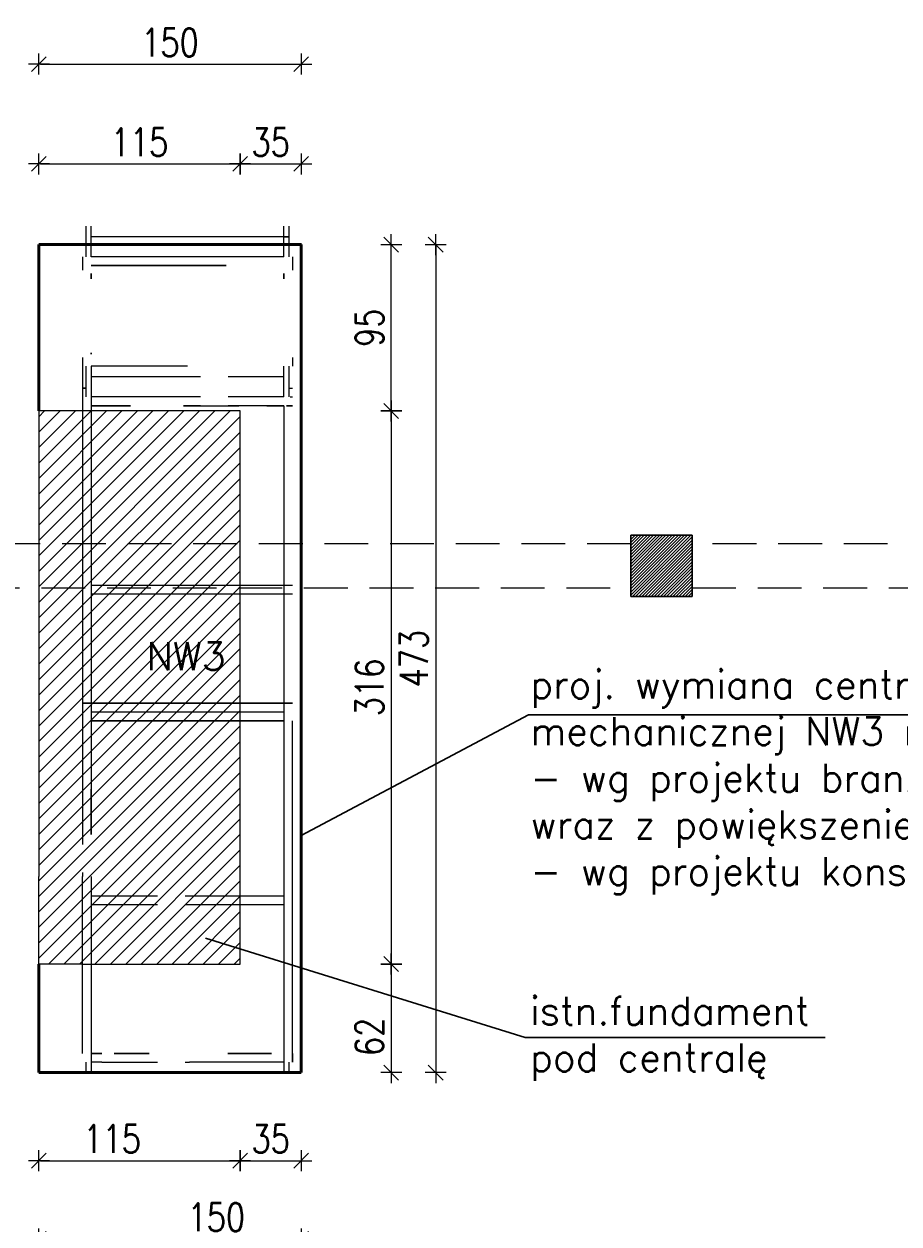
# Model space of a CAD drawing. Header units: inches. Extents: x 27484 to 71626, y -45113 to 39.
# Tile 27 of 256: x 34055 to 34555, y -40388 to -39702. Entities that reach past the tile are written whole.
import ezdxf

# ---------------------------------------------------------------- set-up
doc = ezdxf.new("R2010")
doc.units = ezdxf.units.IN
doc.header["$LTSCALE"] = 50
doc.header["$MEASUREMENT"] = 0
doc.linetypes.add('DASHED', pattern=[0.75, 0.5, -0.25])
doc.linetypes.add('VERDECKT', pattern=[9.525, 6.35, -3.175])
for name, color, linetype in [('$AUDIT_BAD_LAYER1', 7, 'Continuous'), ('A-podciagi', 3, 'DASHED'), ('R-DIM', 6, 'Continuous')]:
    doc.layers.add(name, color=color, linetype=linetype)
for name, color, linetype, lineweight in [('A-obwiednia proj.', 4, 'Continuous', 50), ('A-SCIANY', 5, 'Continuous', 18), ('A-WID', 1, 'Continuous', 9), ('A-ść. istn.', 8, 'Continuous', 0), ('P001____U3_____L_____SP____GERAET', 254, 'Continuous', 25), ('WM-OPIS40', 2, 'Continuous', 25)]:
    doc.layers.add(name, color=color, linetype=linetype, lineweight=lineweight)
doc.layers.add('P001____U1_____A_____SP____MASSIV', color=7, linetype='Continuous', lineweight=30, transparency=0.9)
doc.styles.add('MM_050', font='romans.shx', dxfattribs={"width": 0.8, "height": 16})
doc.styles.get("Standard").update_dxf_attribs({"font": 'romans.shx'})
doc.dimstyles.new('AM100', dxfattribs={"dimtxt": 0.18, "dimasz": 1, "dimexe": 0, "dimexo": 0, "dimgap": 0, "dimtad": 0, "dimdec": 4, "dimdsep": 46, "dimtxsty": 'MM_050', "dimblk1": 'W1', "dimblk2": 'W1', "dimsah": 1, "dimcen": 4, "dimse1": 1, "dimse2": 1, "dimclrd": 256, "dimclre": 256, "dimclrt": 2, "dimadec": 5, "dimazin": 0, "dimtfac": 0.444444, "dimtdec": 4, "dimtix": 1, "dimtmove": 2, "dimatfit": 3, "dimldrblk": 'W1', "dimfxl": 1, "dimtvp": 0.777778, "dimtolj": 1, "dimarcsym": 0})

# ---------------------------------------------------------------- blocks, each defined once
blk = doc.blocks.new('*U74')
at = {"layer": 'P001____U1_____A_____SP____MASSIV', "linetype": 'Continuous'}
for p, q in [((-238.35, 264.27), (-203.35, 264.27)), ((-238.35, 229.27), (-238.35, 264.27)), ((-203.35, 264.27), (-203.35, 229.27)), ((-203.35, 229.27), (-238.35, 229.27))]:
    blk.add_line(p, q, dxfattribs=at)
blk = doc.blocks.new('*U84')
at = {"layer": '$AUDIT_BAD_LAYER1', "color": 0, "linetype": 'Continuous'}
for p, q in [((-549.7, 440.77), (-549.7, 423.27)), ((-546.7, 423.27), (-546.7, 440.77)), ((-436.7, 423.27), (-436.7, 440.77)), ((-433.7, 440.77), (-433.7, 423.27)), ((-433.7, 434.77), (-546.7, 434.77)), ((-436.7, 434.77), (-433.7, 434.77)), ((-551.7, 423.27), (-551.7, 415.77)), ((-551.7, 423.27), (-551.7, 418.27)), ((-436.7, 423.27), (-546.7, 423.27)), ((-431.7, 423.27), (-431.7, 415.77)), ((-431.7, 423.27), (-431.7, 418.27)), ((-551.7, 365.77), (-551.7, 119.27)), ((-431.7, 365.77), (-431.7, 360.77)), ((-549.7, 360.77), (-549.7, 343.27)), ((-546.7, 360.77), (-546.7, 119.27)), ((-491.7, 360.77), (-546.7, 360.77)), ((-492.11, 354.77), (-546.7, 354.77)), ((-551.7, 348.27), (-549.7, 348.27)), ((-546.7, 343.27), (-546.7, 119.27)), ((-496.92, 343.27), (-546.7, 343.27)), ((-433.08, 343.27), (-431.7, 343.27)), ((-433.08, 343.27), (-431.7, 343.27)), ((-436.7, 338.27), (-436.7, -42.73)), ((-436.7, 338.27), (-436.7, -36.73)), ((-546.7, 235.77), (-431.7, 235.77)), ((-546.7, 230.77), (-431.7, 230.77)), ((-551.7, 168.27), (-431.7, 168.27)), ((-436.7, 163.27), (-546.7, 163.27)), ((-436.7, 158.27), (-546.7, 158.27)), ((-546.7, 158.27), (-436.7, 158.27)), ((-431.7, -36.73), (-431.7, 158.27)), ((-551.7, -31.73), (-551.7, 69.27)), ((-546.7, 69.27), (-546.7, -42.73)), ((-546.7, 69.27), (-546.7, -36.73)), ((-546.7, 58.27), (-540.6, 58.27)), ((-490.6, 58.27), (-436.7, 58.27)), ((-546.7, 53.27), (-540.6, 53.27)), ((-490.6, 53.27), (-436.7, 53.27)), ((-540.6, -31.73), (-546.7, -31.73)), ((-546.7, -31.73), (-540.6, -31.73)), ((-431.7, -31.73), (-431.7, -36.73)), ((-549.7, -36.73), (-549.7, -42.73)), ((-540.6, -36.73), (-546.7, -36.73)), ((-436.7, -36.73), (-490.6, -36.73)), ((-433.7, -36.73), (-433.7, -42.73)), ((-542.6, -42.73), (-546.7, -42.73)), ((-436.7, -42.73), (-488.6, -42.73))]:
    blk.add_line(p, q, dxfattribs=at)
at = {"layer": '$AUDIT_BAD_LAYER1', "linetype": 'VERDECKT', "ltscale": 0.1}
for p, q in [((-436.7, 343.27), (-436.7, 360.77)), ((-433.7, 360.77), (-433.7, 343.27)), ((-436.7, 354.77), (-492.11, 354.77)), ((-436.7, 343.27), (-496.92, 343.27)), ((-433.7, 348.27), (-431.7, 348.27)), ((-433.7, 348.27), (-431.7, 348.27)), ((-551.7, 119.27), (-551.7, 69.27)), ((-540.6, 58.27), (-490.6, 58.27)), ((-540.6, 53.27), (-490.6, 53.27)), ((-540.6, -36.73), (-490.6, -36.73))]:
    blk.add_line(p, q, dxfattribs=at)
at = {"layer": '$AUDIT_BAD_LAYER1', "color": 0, "linetype": 'Continuous'}
for points in [[(-469.6, 418.27), (-546.7, 418.27), (-469.6, 418.27)], [(-549.7, 348.27), (-551.7, 348.27), (-551.7, 338.27)], [(-546.7, 338.27), (-524.3, 338.27), (-546.7, 338.27)], [(-431.7, 338.27), (-435.17, 338.27), (-431.7, 338.27)], [(-431.7, 168.27), (-551.7, 168.27), (-551.7, 158.27)], [(-443.68, -31.73), (-468.61, -31.73), (-443.68, -31.73)]]:
    blk.add_lwpolyline(points, dxfattribs=at)
at = {"layer": '$AUDIT_BAD_LAYER1', "linetype": 'VERDECKT', "ltscale": 0.1}
for points in [[(-546.7, 410.77), (-546.7, 413.77), (-546.7, 410.77)], [(-436.7, 410.78), (-436.7, 413.77), (-436.7, 410.78)], [(-546.7, 368.55), (-546.7, 367.77), (-546.7, 368.55)], [(-436.7, 338.27), (-494.01, 338.27), (-436.7, 338.27)], [(-546.7, 93.27), (-546.7, 119.27), (-546.7, 93.27)], [(-513.51, -31.73), (-533.48, -31.73), (-513.51, -31.73)]]:
    blk.add_lwpolyline(points, dxfattribs=at)
blk = doc.blocks.new('*U142')
blk.add_line((-120.44, 82.53), (-301.46, 82.53))
blk = doc.blocks.new('W1')
for p, q in [((-6, 0), (6, 0)), ((-4.24, -4.24), (4.24, 4.24)), ((0, 6), (0, -6))]:
    blk.add_line(p, q)
blk = doc.blocks.new('*D216')
at = {"layer": 'Defpoints', "color": 0, "ltscale": 0.1, "transparency": 16777216}
for p in [(34213.38, -39724.99), (34063.48, -39828.1), (34213.38, -39828.1)]:
    blk.add_point(p, dxfattribs=at)
at = {"layer": 'R-DIM', "lineweight": -2, "ltscale": 0.1, "transparency": 16777216}
blk.add_line((34064.48, -39724.99), (34212.38, -39724.99), dxfattribs=at)
at = {"layer": 'R-DIM', "lineweight": -2, "ltscale": 0.1, "transparency": 16777216, "rotation": 180}
blk.add_blockref('W1', (34063.48, -39724.99), dxfattribs=at)
at = {"layer": 'R-DIM', "lineweight": -2, "ltscale": 0.1, "transparency": 16777216}
blk.add_blockref('W1', (34213.38, -39724.99), dxfattribs=at)
at = {"layer": 'R-DIM', "color": 2, "ltscale": 0.1, "transparency": 16777216, "insert": (34138.43, -39712.55), "char_height": 16, "attachment_point": 5, "style": 'MM_050'}
blk.add_mtext('\\A1;150', dxfattribs=at)
blk = doc.blocks.new('*D217')
at = {"layer": 'Defpoints', "color": 0, "ltscale": 0.1, "transparency": 16777216}
for p in [(34213.48, -39828.1), (34213.48, -40301.1), (34290.25, -40301.1)]:
    blk.add_point(p, dxfattribs=at)
at = {"layer": 'R-DIM', "lineweight": -2, "ltscale": 0.1, "transparency": 16777216}
blk.add_line((34290.25, -39829.1), (34290.25, -40300.1), dxfattribs=at)
for p, rotation in [((34290.25, -39828.1), 90), ((34290.25, -40301.1), 270)]:
    blk.add_blockref('W1', p, dxfattribs=dict(at, rotation=rotation))
at = {"layer": 'R-DIM', "color": 2, "ltscale": 0.1, "transparency": 16777216, "insert": (34277.81, -40064.6), "char_height": 16, "attachment_point": 5, "rotation": 90, "style": 'MM_050'}
blk.add_mtext('\\A1;473', dxfattribs=at)
blk = doc.blocks.new('*D218')
at = {"layer": 'Defpoints', "color": 0, "ltscale": 0.1, "transparency": 16777216}
for p in [(34178.48, -39828.1), (34264.81, -39828.1), (34178.48, -39923.1)]:
    blk.add_point(p, dxfattribs=at)
at = {"layer": 'R-DIM', "lineweight": -2, "ltscale": 0.1, "transparency": 16777216}
blk.add_line((34264.81, -39922.1), (34264.81, -39829.1), dxfattribs=at)
for p, rotation in [((34264.81, -39828.1), 90), ((34264.81, -39923.1), 270)]:
    blk.add_blockref('W1', p, dxfattribs=dict(at, rotation=rotation))
at = {"layer": 'R-DIM', "color": 2, "ltscale": 0.1, "transparency": 16777216, "insert": (34252.37, -39875.6), "char_height": 16, "attachment_point": 5, "rotation": 90, "style": 'MM_050'}
blk.add_mtext('\\A1;95', dxfattribs=at)
blk = doc.blocks.new('*D219')
at = {"layer": 'Defpoints', "color": 0, "ltscale": 0.1, "transparency": 16777216}
for p in [(34178.48, -39923.1), (34178.48, -40239.1), (34264.81, -40239.1)]:
    blk.add_point(p, dxfattribs=at)
at = {"layer": 'R-DIM', "lineweight": -2, "ltscale": 0.1, "transparency": 16777216}
blk.add_line((34264.81, -39924.1), (34264.81, -40238.1), dxfattribs=at)
for p, rotation in [((34264.81, -39923.1), 90), ((34264.81, -40239.1), 270)]:
    blk.add_blockref('W1', p, dxfattribs=dict(at, rotation=rotation))
at = {"layer": 'R-DIM', "color": 2, "ltscale": 0.1, "transparency": 16777216, "insert": (34252.37, -40081.1), "char_height": 16, "attachment_point": 5, "rotation": 90, "style": 'MM_050'}
blk.add_mtext('\\A1;316', dxfattribs=at)
blk = doc.blocks.new('*D220')
at = {"layer": 'Defpoints', "color": 0, "ltscale": 0.1, "transparency": 16777216}
for p in [(34178.48, -40239.1), (34177.43, -40301.1), (34264.81, -40301.1)]:
    blk.add_point(p, dxfattribs=at)
at = {"layer": 'R-DIM', "lineweight": -2, "ltscale": 0.1, "transparency": 16777216}
blk.add_line((34264.81, -40240.1), (34264.81, -40300.1), dxfattribs=at)
for p, rotation in [((34264.81, -40239.1), 90), ((34264.81, -40301.1), 270)]:
    blk.add_blockref('W1', p, dxfattribs=dict(at, rotation=rotation))
at = {"layer": 'R-DIM', "color": 2, "ltscale": 0.1, "transparency": 16777216, "insert": (34252.37, -40280.68), "char_height": 16, "attachment_point": 5, "rotation": 90, "style": 'MM_050'}
blk.add_mtext('\\A1;62', dxfattribs=at)
blk = doc.blocks.new('*D221')
at = {"layer": 'Defpoints', "color": 0, "ltscale": 0.1, "transparency": 16777216}
for p in [(34178.48, -39781.96), (34063.48, -39923.1), (34178.48, -39923.1)]:
    blk.add_point(p, dxfattribs=at)
at = {"layer": 'R-DIM', "lineweight": -2, "ltscale": 0.1, "transparency": 16777216}
blk.add_line((34064.48, -39781.96), (34177.48, -39781.96), dxfattribs=at)
at = {"layer": 'R-DIM', "lineweight": -2, "ltscale": 0.1, "transparency": 16777216, "rotation": 180}
blk.add_blockref('W1', (34063.48, -39781.96), dxfattribs=at)
at = {"layer": 'R-DIM', "lineweight": -2, "ltscale": 0.1, "transparency": 16777216}
blk.add_blockref('W1', (34178.48, -39781.96), dxfattribs=at)
at = {"layer": 'R-DIM', "color": 2, "ltscale": 0.1, "transparency": 16777216, "insert": (34120.98, -39769.52), "char_height": 16, "attachment_point": 5, "style": 'MM_050'}
blk.add_mtext('\\A1;115', dxfattribs=at)
blk = doc.blocks.new('*D222')
at = {"layer": 'Defpoints', "color": 0, "ltscale": 0.1, "transparency": 16777216}
for p in [(34213.38, -39781.96), (34178.48, -39923.1), (34213.38, -39923.1)]:
    blk.add_point(p, dxfattribs=at)
at = {"layer": 'R-DIM', "lineweight": -2, "ltscale": 0.1, "transparency": 16777216}
blk.add_line((34179.48, -39781.96), (34212.38, -39781.96), dxfattribs=at)
at = {"layer": 'R-DIM', "lineweight": -2, "ltscale": 0.1, "transparency": 16777216, "rotation": 180}
blk.add_blockref('W1', (34178.48, -39781.96), dxfattribs=at)
at = {"layer": 'R-DIM', "lineweight": -2, "ltscale": 0.1, "transparency": 16777216}
blk.add_blockref('W1', (34213.38, -39781.96), dxfattribs=at)
at = {"layer": 'R-DIM', "color": 2, "ltscale": 0.1, "transparency": 16777216, "insert": (34195.93, -39769.52), "char_height": 16, "attachment_point": 5, "style": 'MM_050'}
blk.add_mtext('\\A1;35', dxfattribs=at)
blk = doc.blocks.new('*D223')
at = {"layer": 'Defpoints', "color": 0, "ltscale": 0.1, "transparency": 16777216}
for p in [(34063.48, -40239.1), (34178.48, -40239.1), (34178.48, -40351.46)]:
    blk.add_point(p, dxfattribs=at)
at = {"layer": 'R-DIM', "lineweight": -2, "ltscale": 0.1, "transparency": 16777216}
blk.add_line((34064.48, -40351.46), (34177.48, -40351.46), dxfattribs=at)
at = {"layer": 'R-DIM', "lineweight": -2, "ltscale": 0.1, "transparency": 16777216, "rotation": 180}
blk.add_blockref('W1', (34063.48, -40351.46), dxfattribs=at)
at = {"layer": 'R-DIM', "lineweight": -2, "ltscale": 0.1, "transparency": 16777216}
blk.add_blockref('W1', (34178.48, -40351.46), dxfattribs=at)
at = {"layer": 'R-DIM', "color": 2, "ltscale": 0.1, "transparency": 16777216, "insert": (34105.32, -40339.02), "char_height": 16, "attachment_point": 5, "style": 'MM_050'}
blk.add_mtext('\\A1;115', dxfattribs=at)
blk = doc.blocks.new('*D224')
at = {"layer": 'Defpoints', "color": 0, "ltscale": 0.1, "transparency": 16777216}
for p in [(34178.48, -40239.1), (34213.38, -40239.1), (34213.38, -40351.46)]:
    blk.add_point(p, dxfattribs=at)
at = {"layer": 'R-DIM', "lineweight": -2, "ltscale": 0.1, "transparency": 16777216}
blk.add_line((34179.48, -40351.46), (34212.38, -40351.46), dxfattribs=at)
at = {"layer": 'R-DIM', "lineweight": -2, "ltscale": 0.1, "transparency": 16777216, "rotation": 180}
blk.add_blockref('W1', (34178.48, -40351.46), dxfattribs=at)
at = {"layer": 'R-DIM', "lineweight": -2, "ltscale": 0.1, "transparency": 16777216}
blk.add_blockref('W1', (34213.38, -40351.46), dxfattribs=at)
at = {"layer": 'R-DIM', "color": 2, "ltscale": 0.1, "transparency": 16777216, "insert": (34195.93, -40339.02), "char_height": 16, "attachment_point": 5, "style": 'MM_050'}
blk.add_mtext('\\A1;35', dxfattribs=at)
blk = doc.blocks.new('*D225')
at = {"layer": 'Defpoints', "color": 0, "ltscale": 0.1, "transparency": 16777216}
for p in [(34063.48, -40301.1), (34213.38, -40301.1), (34213.38, -40396.11)]:
    blk.add_point(p, dxfattribs=at)
at = {"layer": 'R-DIM', "lineweight": -2, "ltscale": 0.1, "transparency": 16777216}
blk.add_line((34064.48, -40396.11), (34212.38, -40396.11), dxfattribs=at)
at = {"layer": 'R-DIM', "lineweight": -2, "ltscale": 0.1, "transparency": 16777216, "rotation": 180}
blk.add_blockref('W1', (34063.48, -40396.11), dxfattribs=at)
at = {"layer": 'R-DIM', "lineweight": -2, "ltscale": 0.1, "transparency": 16777216}
blk.add_blockref('W1', (34213.38, -40396.11), dxfattribs=at)
at = {"layer": 'R-DIM', "color": 2, "ltscale": 0.1, "transparency": 16777216, "insert": (34164.88, -40383.67), "char_height": 16, "attachment_point": 5, "style": 'MM_050'}
blk.add_mtext('\\A1;150', dxfattribs=at)

msp = doc.modelspace()

# ---------------------------------------------------------------- hatches: boundary and pattern name
at = {"layer": 'A-ść. istn.', "ltscale": 0.1}
h = msp.add_hatch(dxfattribs=at)
h.set_pattern_fill('ANSI31', color=256, scale=50)
h.paths.add_polyline_path([(34063.48238, -39923.09558), (34178.48238, -39923.09558), (34178.48238, -40239.09558), (34063.48238, -40239.09558)])
h = msp.add_hatch(dxfattribs=at)
h.set_pattern_fill('ANSI31', color=256, scale=10)
h.paths.add_polyline_path([(34401.73262, -39994.09555), (34436.73262, -39994.09555), (34436.73262, -40029.09555), (34401.73262, -40029.09555)])

# ---------------------------------------------------------------- linework, layer by layer
at = {"layer": 'A-obwiednia proj.', "ltscale": 0.1}
for p, q in [((34213.48238, -39828.09558), (34063.48238, -39828.09558)), ((34063.48238, -39828.09558), (34063.48238, -39923.09558)), ((34213.38238, -40301.09558), (34213.38238, -39828.09558)), ((34063.48238, -40239.09558), (34063.48238, -40301.09558)), ((34063.48238, -40301.09558), (34213.38238, -40301.09558)), ((34206.38238, -40301.09558), (34213.38238, -40301.09558))]:
    msp.add_line(p, q, dxfattribs=at)
at = {"layer": 'A-podciagi'}
for p, q in [((34401.73262, -39999.09555), (34027.48246, -39999.09555)), ((34810.98277, -39999.09555), (34436.73262, -39999.09555)), ((34027.48246, -40024.09555), (34401.73262, -40024.09555)), ((34436.73262, -40024.09555), (34810.98277, -40024.09555))]:
    msp.add_line(p, q, dxfattribs=at)
at = {"layer": 'A-SCIANY', "ltscale": 0.1}
msp.add_lwpolyline([(34401.73262, -39994.09555), (34436.73262, -39994.09555), (34436.73262, -40029.09555), (34401.73262, -40029.09555)], close=True, dxfattribs=at)
at = {"layer": 'A-WID'}
msp.add_line((34063.48238, -40139.09558), (34063.48238, -40189.09558), dxfattribs=at)
for points in [[(34088.38238, -39923.09558), (34063.48238, -39923.09558), (34063.48238, -40139.09558)], [(34088.38238, -40239.09558), (34178.48238, -40239.09558), (34178.48238, -39923.09558), (34088.38238, -39923.09558)], [(34088.38238, -40239.09558), (34063.48238, -40239.09558), (34063.48238, -40189.09558)]]:
    msp.add_lwpolyline(points, dxfattribs=at)
at = {"layer": 'WM-OPIS40', "lineweight": 30}
for points in [[(34709.76833, -40096.62643), (34343.19911, -40096.62643), (34213.38238, -40165.65554)], [(34512.87539, -40281.05165), (34341.3332, -40281.05165), (34158.63413, -40224.35901)]]:
    msp.add_lwpolyline(points, dxfattribs=at)

# ---------------------------------------------------------------- block references
msp.add_blockref('*U142', (34644.65888, -40179.15633))
at = {"layer": 'P001____U1_____A_____SP____MASSIV'}
msp.add_blockref('*U74', (34640.07829, -40258.36766), dxfattribs=at)
at = {"layer": 'P001____U3_____L_____SP____GERAET', "color": 0}
msp.add_blockref('*U84', (34640.07829, -40258.36766), dxfattribs=at)

# ---------------------------------------------------------------- texts
at = {"layer": 'WM-OPIS40', "lineweight": 30, "char_height": 16, "attachment_point": 1}
for s, width, insert in [('NW3', 80.1422972, (34124.98213, -40055.23075)), ('proj. wymiana centrali wentylacji \\Pmechanicznej NW3 na nową centralę\\P- wg projektu branży sanitarnej  \\Pwraz z powiększeniem fundamentu \\P- wg projektu konstrukcji', 2101.2574979, (34344.2404, -40071.29137)), ('istn.fundament \\Ppod centralę', 2101.2574979, (34344.15479, -40257.80634))]:
    msp.add_mtext_dynamic_manual_height_columns(s, width=width, gutter_width=12.5, heights=[0], dxfattribs=dict(at, insert=insert))

# ---------------------------------------------------------------- dimensions: what is measured, and where the dimension line sits
at = {"layer": 'R-DIM', "ltscale": 0.1}
for base, p1, p2, text, picture, middle in [((34213.38238, -39724.99278), (34063.48238, -39828.09558), (34213.38238, -39828.09558), '150', '*D216', (34138.43238, -39712.54834)), ((34213.38238, -39781.96355), (34178.48238, -39923.09558), (34213.38238, -39923.09558), '35', '*D222', (34195.93238, -39769.51911)), ((34213.38238, -40351.46394), (34178.48238, -40239.09558), (34213.38238, -40239.09558), '35', '*D224', (34195.93238, -40339.0195))]:
    dim = msp.add_linear_dim(base=base, p1=p1, p2=p2, text=text, dimstyle='AM100', dxfattribs=at)
    dim.commit()
    dim.dimension.update_dxf_attribs({"geometry": picture, "text_midpoint": middle})
dim = msp.add_linear_dim(base=(34178.48238, -39781.96355), p1=(34063.48238, -39923.09558), p2=(34178.48238, -39923.09558), dimstyle='AM100', dxfattribs=at)
dim.commit()
dim.dimension.update_dxf_attribs({"geometry": '*D221', "text_midpoint": (34120.98238, -39769.51911)})
for base, p1, p2, picture, middle in [((34264.81436, -39828.09558), (34178.48238, -39923.09558), (34178.48238, -39828.09558), '*D218', (34252.36992, -39875.59558)), ((34290.25343, -40301.09558), (34213.48238, -39828.09558), (34213.48238, -40301.09558), '*D217', (34277.80899, -40064.59558)), ((34264.81436, -40239.09558), (34178.48238, -39923.09558), (34178.48238, -40239.09558), '*D219', (34252.36992, -40081.09558))]:
    dim = msp.add_linear_dim(base=base, p1=p1, p2=p2, angle=90, dimstyle='AM100', dxfattribs=at)
    dim.commit()
    dim.dimension.update_dxf_attribs({"geometry": picture, "text_midpoint": middle})
dim = msp.add_linear_dim(base=(34264.81436, -40301.09558), p1=(34178.48238, -40239.09558), p2=(34177.43238, -40301.09558), angle=90, dimstyle='AM100', dxfattribs=at)
dim.commit()
dim.dimension.update_dxf_attribs({"geometry": '*D220', "text_midpoint": (34252.36992, -40280.6759), "dimtype": 160})
dim = msp.add_linear_dim(base=(34178.48238, -40351.46394), p1=(34063.48238, -40239.09558), p2=(34178.48238, -40239.09558), dimstyle='AM100', dxfattribs=at)
dim.commit()
dim.dimension.update_dxf_attribs({"geometry": '*D223', "text_midpoint": (34105.317, -40339.0195), "dimtype": 160})
dim = msp.add_linear_dim(base=(34213.38238, -40396.11219), p1=(34063.48238, -40301.09558), p2=(34213.38238, -40301.09558), text='150', dimstyle='AM100', dxfattribs=at)
dim.commit()
dim.dimension.update_dxf_attribs({"geometry": '*D225', "text_midpoint": (34164.87955, -40383.66774), "dimtype": 160})

doc.saveas('drawing.dxf')
